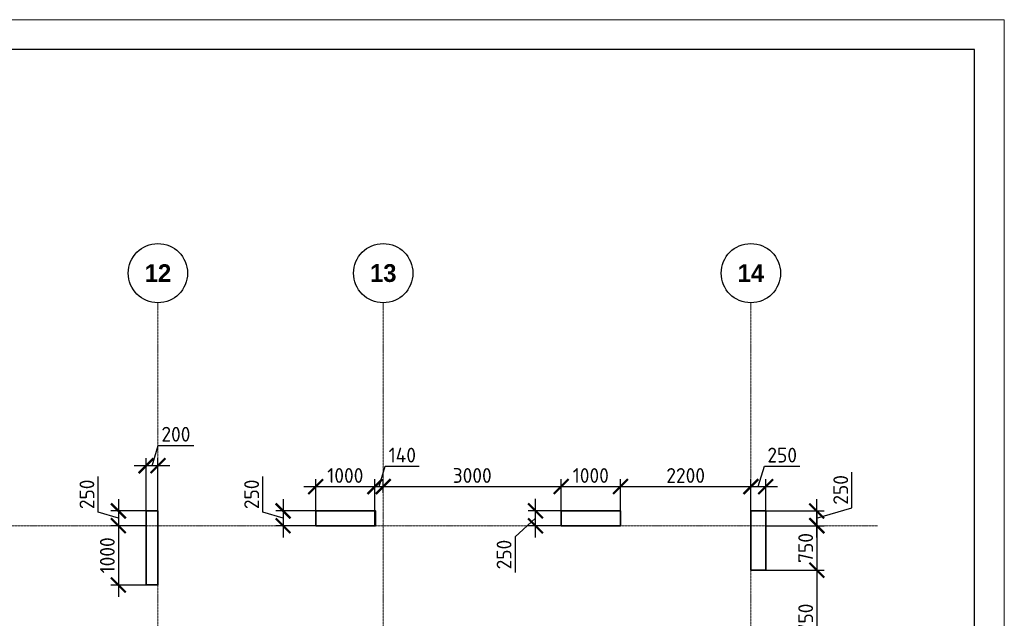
# Model space of a CAD drawing. Header units: millimetres. Extents: x 369815 to 1481759, y -423071 to -27917.
# Tile 114 of 256: x 476776 to 493382, y -166288 to -156192. Entities that reach past the tile are written whole.
import ezdxf

# ---------------------------------------------------------------- set-up
doc = ezdxf.new("R2010")
doc.units = ezdxf.units.MM
doc.linetypes.add('______5', pattern=[1100, 800, -100, 100, -100])
doc.linetypes.add('осевая', pattern=[50.8, 31.75, -6.35, 6.35, -6.35])
doc.layers.add('Колонна_ бетон', color=7, linetype='Continuous', lineweight=50, true_color=0xb4b496)
for name, color, linetype, lineweight in [('Оси', 40, '______5', 18), ('РАЗМЕРЫ', 1, 'Continuous', 9), ('ТОНКИЕ', 7, 'Continuous', 9)]:
    doc.layers.add(name, color=color, linetype=linetype, lineweight=lineweight)
doc.layers.add('ТОЛСТЫЕ_ОСНОВНЫЕ', color=6, linetype='Continuous')
doc.styles.add('Century Gothic', font='GOTHIC.TTF')
doc.styles.add('GOST-2.304_Type-B', font='GOST_Common.ttf')
doc.dimstyles.new('СПДС', dxfattribs={"dimscale": 100, "dimtxt": 2.5, "dimasz": 2.5, "dimexe": 1.25, "dimexo": 0, "dimtad": 1, "dimdec": 0, "dimtxsty": 'GOST-2.304_Type-B', "dimblk": 'ARCHTICK', "dimcen": 2.5, "dimdle": 2, "dimadec": 0, "dimazin": 2, "dimtfac": 0.75, "dimtdec": 0, "dimtmove": 1, "dimatfit": 3, "dimfxl": 1, "dimtolj": 1, "dimarcsym": 1})

# ---------------------------------------------------------------- blocks, each defined once
blk = doc.blocks.new('_ArchTick')
at = {"color": 0, "linetype": 'ByBlock', "const_width": 0.15}
blk.add_lwpolyline([(-0.5, -0.5), (0.5, 0.5)], dxfattribs=at)
blk = doc.blocks.new('*D786')
at = {"layer": 'DEFPOINTS', "color": 0, "transparency": 16777216}
for p in [(478908, -164476, -560), (478441, -164726), (478908, -164726, -560)]:
    blk.add_point(p, dxfattribs=at)
at = {"layer": 'РАЗМЕРЫ', "color": 0, "lineweight": -2, "transparency": 16777216}
for p, q in [((478097, -164497), (478097, -163897)), ((478441, -164276), (478441, -164926)), ((478441, -164601), (478097, -164497)), ((478908, -164476), (478316, -164476)), ((478908, -164726), (478316, -164726))]:
    blk.add_line(p, q, dxfattribs=at)
at = {"layer": 'РАЗМЕРЫ', "color": 0, "lineweight": -2, "transparency": 16777216, "xscale": 250, "yscale": 250, "zscale": 250}
for p, rotation in [((478441, -164476), 90), ((478441, -164726), 270)]:
    blk.add_blockref('_ArchTick', p, dxfattribs=dict(at, rotation=rotation))
at = {"layer": 'РАЗМЕРЫ', "color": 0, "transparency": 16777216, "insert": (477910, -164197), "char_height": 250, "attachment_point": 5, "rotation": 90, "style": 'GOST-2.304_Type-B'}
blk.add_mtext('\\A1;250', dxfattribs=at)
blk = doc.blocks.new('*D787')
at = {"layer": 'DEFPOINTS', "color": 0, "transparency": 16777216}
for p in [(478908, -164726), (478441, -165726), (478908, -165726, -560)]:
    blk.add_point(p, dxfattribs=at)
at = {"layer": 'РАЗМЕРЫ', "color": 0, "lineweight": -2, "transparency": 16777216}
for p, q in [((478441, -164526), (478441, -165926)), ((478908, -164726), (478316, -164726)), ((478908, -165726), (478316, -165726))]:
    blk.add_line(p, q, dxfattribs=at)
at = {"layer": 'РАЗМЕРЫ', "color": 0, "lineweight": -2, "transparency": 16777216, "xscale": 250, "yscale": 250, "zscale": 250}
for p, rotation in [((478441, -164726), 90), ((478441, -165726), 270)]:
    blk.add_blockref('_ArchTick', p, dxfattribs=dict(at, rotation=rotation))
at = {"layer": 'РАЗМЕРЫ', "color": 0, "transparency": 16777216, "insert": (478254, -165226), "char_height": 250, "attachment_point": 5, "rotation": 90, "style": 'GOST-2.304_Type-B'}
blk.add_mtext('\\A1;1000', dxfattribs=at)
blk = doc.blocks.new('*D788')
at = {"layer": 'DEFPOINTS', "color": 0, "transparency": 16777216}
for p in [(478908, -163714), (478908, -164476), (479108, -164476, -560)]:
    blk.add_point(p, dxfattribs=at)
at = {"layer": 'РАЗМЕРЫ', "color": 0, "lineweight": -2, "transparency": 16777216}
for p, q in [((479008, -163714), (479111, -163371)), ((479111, -163371), (479711, -163371)), ((479308, -163714), (478708, -163714)), ((478908, -164476), (478908, -163589)), ((479108, -164476), (479108, -163589))]:
    blk.add_line(p, q, dxfattribs=at)
at = {"layer": 'РАЗМЕРЫ', "color": 0, "lineweight": -2, "transparency": 16777216, "xscale": 250, "yscale": 250, "zscale": 250, "rotation": 180}
blk.add_blockref('_ArchTick', (478908, -163714), dxfattribs=at)
at = {"layer": 'РАЗМЕРЫ', "color": 0, "lineweight": -2, "transparency": 16777216, "xscale": 250, "yscale": 250, "zscale": 250}
blk.add_blockref('_ArchTick', (479108, -163714), dxfattribs=at)
at = {"layer": 'РАЗМЕРЫ', "color": 0, "transparency": 16777216, "insert": (479411, -163183), "char_height": 250, "attachment_point": 5, "style": 'GOST-2.304_Type-B'}
blk.add_mtext('\\A1;200', dxfattribs=at)
blk = doc.blocks.new('*D789')
at = {"layer": 'DEFPOINTS', "color": 0, "transparency": 16777216}
for p in [(482768, -164066), (481768, -164476, -560), (482768, -164476, -360)]:
    blk.add_point(p, dxfattribs=at)
at = {"layer": 'РАЗМЕРЫ', "color": 0, "lineweight": -2, "transparency": 16777216}
for p, q in [((481568, -164066), (482968, -164066)), ((481768, -164476), (481768, -163941)), ((482768, -164476), (482768, -163941))]:
    blk.add_line(p, q, dxfattribs=at)
at = {"layer": 'РАЗМЕРЫ', "color": 0, "lineweight": -2, "transparency": 16777216, "xscale": 250, "yscale": 250, "zscale": 250, "rotation": 180}
blk.add_blockref('_ArchTick', (481768, -164066), dxfattribs=at)
at = {"layer": 'РАЗМЕРЫ', "color": 0, "lineweight": -2, "transparency": 16777216, "xscale": 250, "yscale": 250, "zscale": 250}
blk.add_blockref('_ArchTick', (482768, -164066), dxfattribs=at)
at = {"layer": 'РАЗМЕРЫ', "color": 0, "transparency": 16777216, "insert": (482268, -163879), "char_height": 250, "attachment_point": 5, "style": 'GOST-2.304_Type-B'}
blk.add_mtext('\\A1;1000', dxfattribs=at)
blk = doc.blocks.new('*D790')
at = {"layer": 'DEFPOINTS', "color": 0, "transparency": 16777216}
for p in [(482908, -164066), (482908, -164174, -560), (482768, -164476)]:
    blk.add_point(p, dxfattribs=at)
at = {"layer": 'РАЗМЕРЫ', "color": 0, "lineweight": -2, "transparency": 16777216}
for p, q in [((482838, -164066), (482941, -163723)), ((482941, -163723), (483516, -163723)), ((482568, -164066), (483108, -164066)), ((482768, -164476), (482768, -163941)), ((482908, -164174), (482908, -163941))]:
    blk.add_line(p, q, dxfattribs=at)
at = {"layer": 'РАЗМЕРЫ', "color": 0, "lineweight": -2, "transparency": 16777216, "xscale": 250, "yscale": 250, "zscale": 250, "rotation": 180}
blk.add_blockref('_ArchTick', (482768, -164066), dxfattribs=at)
at = {"layer": 'РАЗМЕРЫ', "color": 0, "lineweight": -2, "transparency": 16777216, "xscale": 250, "yscale": 250, "zscale": 250}
blk.add_blockref('_ArchTick', (482908, -164066), dxfattribs=at)
at = {"layer": 'РАЗМЕРЫ', "color": 0, "transparency": 16777216, "insert": (483229, -163535), "char_height": 250, "attachment_point": 5, "style": 'GOST-2.304_Type-B'}
blk.add_mtext('\\A1;140', dxfattribs=at)
blk = doc.blocks.new('*D791')
at = {"layer": 'DEFPOINTS', "color": 0, "transparency": 16777216}
for p in [(482192, -164476, -360), (481219, -164726), (482192, -164726, -360)]:
    blk.add_point(p, dxfattribs=at)
at = {"layer": 'РАЗМЕРЫ', "color": 0, "lineweight": -2, "transparency": 16777216}
for p, q in [((480875, -164497), (480875, -163897)), ((481219, -164276), (481219, -164926)), ((481219, -164601), (480875, -164497)), ((482192, -164476), (481094, -164476)), ((482192, -164726), (481094, -164726))]:
    blk.add_line(p, q, dxfattribs=at)
at = {"layer": 'РАЗМЕРЫ', "color": 0, "lineweight": -2, "transparency": 16777216, "xscale": 250, "yscale": 250, "zscale": 250}
for p, rotation in [((481219, -164476), 90), ((481219, -164726), 270)]:
    blk.add_blockref('_ArchTick', p, dxfattribs=dict(at, rotation=rotation))
at = {"layer": 'РАЗМЕРЫ', "color": 0, "transparency": 16777216, "insert": (480688, -164197), "char_height": 250, "attachment_point": 5, "rotation": 90, "style": 'GOST-2.304_Type-B'}
blk.add_mtext('\\A1;250', dxfattribs=at)
blk = doc.blocks.new('*D762')
at = {"layer": 'DEFPOINTS', "color": 0, "transparency": 16777216}
for p in [(485475, -164475), (485908, -164475, -360), (485908, -164726, -360)]:
    blk.add_point(p, dxfattribs=at)
at = {"layer": 'РАЗМЕРЫ', "color": 0, "lineweight": -2, "transparency": 16777216}
for p, q in [((485475, -164926), (485475, -164275)), ((485908, -164475), (485350, -164475)), ((485475, -164600), (485133, -164913)), ((485908, -164726), (485350, -164726)), ((485133, -164913), (485133, -165513))]:
    blk.add_line(p, q, dxfattribs=at)
at = {"layer": 'РАЗМЕРЫ', "color": 0, "lineweight": -2, "transparency": 16777216, "xscale": 250, "yscale": 250, "zscale": 250}
for p, rotation in [((485475, -164475), 90), ((485475, -164726), 270)]:
    blk.add_blockref('_ArchTick', p, dxfattribs=dict(at, rotation=rotation))
at = {"layer": 'РАЗМЕРЫ', "color": 0, "transparency": 16777216, "insert": (484945, -165213), "char_height": 250, "attachment_point": 5, "rotation": 90, "style": 'GOST-2.304_Type-B'}
blk.add_mtext('\\A1;250', dxfattribs=at)
blk = doc.blocks.new('*D792')
at = {"layer": 'DEFPOINTS', "color": 0, "transparency": 16777216}
for p in [(485908, -164066), (482908, -164174, -560), (485908, -164475)]:
    blk.add_point(p, dxfattribs=at)
at = {"layer": 'РАЗМЕРЫ', "color": 0, "lineweight": -2, "transparency": 16777216}
for p, q in [((482708, -164066), (486108, -164066)), ((482908, -164174), (482908, -163941)), ((485908, -164475), (485908, -163941))]:
    blk.add_line(p, q, dxfattribs=at)
at = {"layer": 'РАЗМЕРЫ', "color": 0, "lineweight": -2, "transparency": 16777216, "xscale": 250, "yscale": 250, "zscale": 250, "rotation": 180}
blk.add_blockref('_ArchTick', (482908, -164066), dxfattribs=at)
at = {"layer": 'РАЗМЕРЫ', "color": 0, "lineweight": -2, "transparency": 16777216, "xscale": 250, "yscale": 250, "zscale": 250}
blk.add_blockref('_ArchTick', (485908, -164066), dxfattribs=at)
at = {"layer": 'РАЗМЕРЫ', "color": 0, "transparency": 16777216, "insert": (484408, -163879), "char_height": 250, "attachment_point": 5, "style": 'GOST-2.304_Type-B'}
blk.add_mtext('\\A1;3000', dxfattribs=at)
blk = doc.blocks.new('*D793')
at = {"layer": 'DEFPOINTS', "color": 0, "transparency": 16777216}
for p in [(486908, -164066), (485908, -164475), (486908, -164475, -360)]:
    blk.add_point(p, dxfattribs=at)
at = {"layer": 'РАЗМЕРЫ', "color": 0, "lineweight": -2, "transparency": 16777216}
for p, q in [((485708, -164066), (487108, -164066)), ((485908, -164475), (485908, -163941)), ((486908, -164475), (486908, -163941))]:
    blk.add_line(p, q, dxfattribs=at)
at = {"layer": 'РАЗМЕРЫ', "color": 0, "lineweight": -2, "transparency": 16777216, "xscale": 250, "yscale": 250, "zscale": 250, "rotation": 180}
blk.add_blockref('_ArchTick', (485908, -164066), dxfattribs=at)
at = {"layer": 'РАЗМЕРЫ', "color": 0, "lineweight": -2, "transparency": 16777216, "xscale": 250, "yscale": 250, "zscale": 250}
blk.add_blockref('_ArchTick', (486908, -164066), dxfattribs=at)
at = {"layer": 'РАЗМЕРЫ', "color": 0, "transparency": 16777216, "insert": (486408, -163879), "char_height": 250, "attachment_point": 5, "style": 'GOST-2.304_Type-B'}
blk.add_mtext('\\A1;1000', dxfattribs=at)
blk = doc.blocks.new('*D794')
at = {"layer": 'DEFPOINTS', "color": 0, "transparency": 16777216}
for p in [(489358, -164476, -560), (489358, -164726, -560), (490217, -164726)]:
    blk.add_point(p, dxfattribs=at)
at = {"layer": 'РАЗМЕРЫ', "color": 0, "lineweight": -2, "transparency": 16777216}
for p, q in [((490810, -164422), (490810, -163822)), ((490217, -164276), (490217, -164926)), ((489358, -164476), (490342, -164476)), ((490217, -164601), (490810, -164422)), ((489358, -164726), (490342, -164726))]:
    blk.add_line(p, q, dxfattribs=at)
at = {"layer": 'РАЗМЕРЫ', "color": 0, "lineweight": -2, "transparency": 16777216, "xscale": 250, "yscale": 250, "zscale": 250}
for p, rotation in [((490217, -164476), 90), ((490217, -164726), 270)]:
    blk.add_blockref('_ArchTick', p, dxfattribs=dict(at, rotation=rotation))
at = {"layer": 'РАЗМЕРЫ', "color": 0, "transparency": 16777216, "insert": (490623, -164122), "char_height": 250, "attachment_point": 5, "rotation": 90, "style": 'GOST-2.304_Type-B'}
blk.add_mtext('\\A1;250', dxfattribs=at)
blk = doc.blocks.new('*D795')
at = {"layer": 'DEFPOINTS', "color": 0, "transparency": 16777216}
for p in [(489361, -164726, -560), (489358, -165476, -560), (490220, -165476)]:
    blk.add_point(p, dxfattribs=at)
at = {"layer": 'РАЗМЕРЫ', "color": 0, "lineweight": -2, "transparency": 16777216}
for p, q in [((490220, -164526), (490220, -165676)), ((489361, -164726), (490345, -164726)), ((489358, -165476), (490345, -165476))]:
    blk.add_line(p, q, dxfattribs=at)
at = {"layer": 'РАЗМЕРЫ', "color": 0, "lineweight": -2, "transparency": 16777216, "xscale": 250, "yscale": 250, "zscale": 250}
for p, rotation in [((490220, -164726), 90), ((490220, -165476), 270)]:
    blk.add_blockref('_ArchTick', p, dxfattribs=dict(at, rotation=rotation))
at = {"layer": 'РАЗМЕРЫ', "color": 0, "transparency": 16777216, "insert": (490032, -165101), "char_height": 250, "attachment_point": 5, "rotation": 90, "style": 'GOST-2.304_Type-B'}
blk.add_mtext('\\A1;750', dxfattribs=at)
blk = doc.blocks.new('*D796')
at = {"layer": 'DEFPOINTS', "color": 0, "transparency": 16777216}
for p in [(489358, -165476, -560), (489358, -167226, -360), (490220, -167226)]:
    blk.add_point(p, dxfattribs=at)
at = {"layer": 'РАЗМЕРЫ', "color": 0, "lineweight": -2, "transparency": 16777216}
for p, q in [((490220, -165276), (490220, -167426)), ((489358, -165476), (490345, -165476)), ((489358, -167226), (490345, -167226))]:
    blk.add_line(p, q, dxfattribs=at)
at = {"layer": 'РАЗМЕРЫ', "color": 0, "lineweight": -2, "transparency": 16777216, "xscale": 250, "yscale": 250, "zscale": 250}
for p, rotation in [((490220, -165476), 90), ((490220, -167226), 270)]:
    blk.add_blockref('_ArchTick', p, dxfattribs=dict(at, rotation=rotation))
at = {"layer": 'РАЗМЕРЫ', "color": 0, "transparency": 16777216, "insert": (490032, -166351), "char_height": 250, "attachment_point": 5, "rotation": 90, "style": 'GOST-2.304_Type-B'}
blk.add_mtext('\\A1;1750', dxfattribs=at)
blk = doc.blocks.new('*D809')
at = {"layer": 'DEFPOINTS', "color": 0, "transparency": 16777216}
for p in [(489108, -164066), (486908, -164475, -360), (489108, -164476, -560)]:
    blk.add_point(p, dxfattribs=at)
at = {"layer": 'РАЗМЕРЫ', "color": 0, "lineweight": -2, "transparency": 16777216}
for p, q in [((486708, -164066), (489308, -164066)), ((486908, -164475), (486908, -163941)), ((489108, -164476), (489108, -163941))]:
    blk.add_line(p, q, dxfattribs=at)
at = {"layer": 'РАЗМЕРЫ', "color": 0, "lineweight": -2, "transparency": 16777216, "xscale": 250, "yscale": 250, "zscale": 250, "rotation": 180}
blk.add_blockref('_ArchTick', (486908, -164066), dxfattribs=at)
at = {"layer": 'РАЗМЕРЫ', "color": 0, "lineweight": -2, "transparency": 16777216, "xscale": 250, "yscale": 250, "zscale": 250}
blk.add_blockref('_ArchTick', (489108, -164066), dxfattribs=at)
at = {"layer": 'РАЗМЕРЫ', "color": 0, "transparency": 16777216, "insert": (488008, -163879), "char_height": 250, "attachment_point": 5, "style": 'GOST-2.304_Type-B'}
blk.add_mtext('\\A1;2200', dxfattribs=at)
blk = doc.blocks.new('*D810')
at = {"layer": 'DEFPOINTS', "color": 0, "transparency": 16777216}
for p in [(489358, -164066), (489108, -164476, -560), (489358, -164476)]:
    blk.add_point(p, dxfattribs=at)
at = {"layer": 'РАЗМЕРЫ', "color": 0, "lineweight": -2, "transparency": 16777216}
for p, q in [((489233, -164066), (489336, -163723)), ((489336, -163723), (489936, -163723)), ((488908, -164066), (489558, -164066)), ((489108, -164476), (489108, -163941)), ((489358, -164476), (489358, -163941))]:
    blk.add_line(p, q, dxfattribs=at)
at = {"layer": 'РАЗМЕРЫ', "color": 0, "lineweight": -2, "transparency": 16777216, "xscale": 250, "yscale": 250, "zscale": 250, "rotation": 180}
blk.add_blockref('_ArchTick', (489108, -164066), dxfattribs=at)
at = {"layer": 'РАЗМЕРЫ', "color": 0, "lineweight": -2, "transparency": 16777216, "xscale": 250, "yscale": 250, "zscale": 250}
blk.add_blockref('_ArchTick', (489358, -164066), dxfattribs=at)
at = {"layer": 'РАЗМЕРЫ', "color": 0, "transparency": 16777216, "insert": (489636, -163535), "char_height": 250, "attachment_point": 5, "style": 'GOST-2.304_Type-B'}
blk.add_mtext('\\A1;250', dxfattribs=at)
blk = doc.blocks.new('*U133')
at = {"layer": 'ТОЛСТЫЕ_ОСНОВНЫЕ', "color": 6}
blk.add_lwpolyline([(20, 5), (589, 5), (589, 415), (20, 415)], close=True, dxfattribs=at)
at = {"layer": 'ТОНКИЕ'}
blk.add_lwpolyline([(0, 0), (594, 0), (594, 420), (0, 420)], close=True, dxfattribs=at)
blk = doc.blocks.new('NSY101')
at = {"color": 0, "linetype": 'ByBlock', "lineweight": -2}
blk.add_circle((0, 0), 50, dxfattribs=at)
blk = doc.blocks.new('СЛОЖНЫЙ_ОБЪЕКТ_19')
at = {"layer": 'Оси', "color": 16, "linetype": 'Continuous', "lineweight": 25, "transparency": 33554687, "xscale": 9.999999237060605, "yscale": 9.999999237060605, "zscale": 9.999999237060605}
blk.add_blockref('NSY101', (41513, -989), dxfattribs=at)
at = {"layer": 'Оси', "color": 16, "linetype": 'Continuous', "lineweight": 25, "transparency": 33554687, "insert": (41513, -989), "char_height": 300, "width": 620, "attachment_point": 5, "style": 'Century Gothic'}
blk.add_mtext('\\A1;{\\fCentury Gothic|i0|b1;\\H300.000000;\\W1.000000;\\C16;12}\\P', dxfattribs=at)
blk = doc.blocks.new('СЛОЖНЫЙ_ОБЪЕКТ_20')
at = {"layer": 'Оси', "color": 16, "linetype": 'Continuous', "lineweight": 25, "transparency": 33554687, "xscale": 9.999999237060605, "yscale": 9.999999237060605, "zscale": 9.999999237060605}
blk.add_blockref('NSY101', (45313, -989), dxfattribs=at)
at = {"layer": 'Оси', "color": 16, "linetype": 'Continuous', "lineweight": 25, "transparency": 33554687, "insert": (45313, -989), "char_height": 300, "width": 620, "attachment_point": 5, "style": 'Century Gothic'}
blk.add_mtext('\\A1;{\\fCentury Gothic|i0|b1;\\H300.000000;\\W1.000000;\\C16;13}\\P', dxfattribs=at)
blk = doc.blocks.new('СЛОЖНЫЙ_ОБЪЕКТ_21')
at = {"layer": 'Оси', "color": 16, "linetype": 'Continuous', "lineweight": 25, "transparency": 33554687, "xscale": 9.999999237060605, "yscale": 9.999999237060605, "zscale": 9.999999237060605}
blk.add_blockref('NSY101', (51513, -989), dxfattribs=at)
at = {"layer": 'Оси', "color": 16, "linetype": 'Continuous', "lineweight": 25, "transparency": 33554687, "insert": (51513, -989), "char_height": 300, "width": 620, "attachment_point": 5, "style": 'Century Gothic'}
blk.add_mtext('\\A1;{\\fCentury Gothic|i0|b1;\\H300.000000;\\W1.000000;\\C16;14}\\P', dxfattribs=at)
blk = doc.blocks.new('оси2')
at = {"layer": 'Оси', "color": 16, "linetype": 'осевая', "lineweight": 0, "ltscale": 0.5, "transparency": 33554687}
for p, q in [((1020445.5, 5465.4), (1020445.5, -20739.3)), ((1024245.5, 5465.4), (1024245.5, -20739.3)), ((1030445.5, 5465.4), (1030445.5, -20739.3)), ((979200, 1707.1), (1032582.1, 1707.1))]:
    blk.add_line(p, q, dxfattribs=at)
at = {"layer": 'Оси', "color": 16, "linetype": 'Continuous', "lineweight": 25, "transparency": 33554687}
for name in ['СЛОЖНЫЙ_ОБЪЕКТ_19', 'СЛОЖНЫЙ_ОБЪЕКТ_20', 'СЛОЖНЫЙ_ОБЪЕКТ_21']:
    blk.add_blockref(name, (978932, 6954.9), dxfattribs=at)

msp = doc.modelspace()

# ---------------------------------------------------------------- linework, layer by layer
at = {"layer": 'Колонна_ бетон', "color": 180, "linetype": 'Continuous', "lineweight": 35, "transparency": 33554687}
for points, elevation in [([(478908, -164475.6), (479108, -164475.6), (479108, -165725.6), (478908, -165725.6)], -560), ([(481767.9, -164475.6), (482767.9, -164475.6), (482767.9, -164725.6), (481767.9, -164725.6)], -360), ([(481768, -164475.6), (482778, -164475.6), (482778, -164725.6), (481768, -164725.6)], -560), ([(485907.9, -164475.2), (486907.6, -164475.2), (486907.6, -164725.6), (485907.9, -164725.6)], -360), ([(489108, -164475.6), (489358, -164475.6), (489358, -165475.8), (489108, -165475.8)], -560)]:
    msp.add_lwpolyline(points, close=True, dxfattribs=dict(at, elevation=elevation))

# ---------------------------------------------------------------- block references
at = {"xscale": 100, "yscale": 100, "zscale": 100}
msp.add_blockref('*U133', (433982.1, -198191.8, 3100), dxfattribs=at)
at = {"layer": 'РАЗМЕРЫ'}
msp.add_blockref('оси2', (-541337.5, -166432.7, -1120), dxfattribs=at)

# ---------------------------------------------------------------- dimensions: what is measured, and where the dimension line sits
at = {"layer": 'РАЗМЕРЫ', "color": 146}
for base, p1, p2, picture, middle in [((478908, -163714.4), (479108, -164475.6, -560), (478908, -164475.6), '*D788', (479173.7, -163183.2)), ((489358, -164066.3), (489108, -164475.6, -560), (489358, -164475.6), '*D810', (489398.7, -163535)), ((482767.9, -164066.3), (481768, -164475.6, -560), (482767.9, -164475.6, -360), '*D789', (482268, -163878.8)), ((486907.6, -164066.3), (485907.9, -164475.2), (486907.6, -164475.2, -360), '*D793', (486407.8, -163878.8)), ((489108, -164066.3), (486907.6, -164475.2, -360), (489108, -164475.6, -560), '*D809', (488007.8, -163878.8))]:
    dim = msp.add_linear_dim(base=base, p1=p1, p2=p2, dimstyle='СПДС', dxfattribs=at)
    dim.commit()
    dim.dimension.update_dxf_attribs({"geometry": picture, "text_midpoint": middle})
at = {"layer": 'РАЗМЕРЫ', "color": 146, "true_color": 0x006272}
for base, p1, p2, picture, middle in [((482908, -164066.3), (482767.9, -164475.6), (482908, -164174.3, -560), '*D790', (483003.6, -163535)), ((485907.9, -164066.3), (482908, -164174.3, -560), (485907.9, -164475.2), '*D792', (484407.9, -163878.8))]:
    dim = msp.add_linear_dim(base=base, p1=p1, p2=p2, dimstyle='СПДС', dxfattribs=at)
    dim.commit()
    dim.dimension.update_dxf_attribs({"geometry": picture, "text_midpoint": middle})
at = {"layer": 'РАЗМЕРЫ', "color": 146}
for base, p1, p2, picture, middle in [((478441.2, -164725.6), (478908, -164475.6, -560), (478908, -164725.6, -560), '*D786', (477910, -164434.9)), ((481219.2, -164725.6), (482191.9, -164475.6, -360), (482191.9, -164725.6, -360), '*D791', (480688, -164434.9)), ((490216.7, -164725.6), (489358, -164475.6, -560), (489358, -164725.6, -560), '*D794', (490623, -164359.9)), ((478441.2, -165725.6), (478908, -164725.6), (478908, -165725.6, -560), '*D787', (478253.7, -165225.6)), ((490219.7, -165475.8), (489361, -164725.6, -560), (489358, -165475.8, -560), '*D795', (490032.2, -165100.7)), ((490219.7, -167225.6), (489358, -165475.8, -560), (489357.9, -167225.6, -360), '*D796', (490032.2, -166350.7))]:
    dim = msp.add_linear_dim(base=base, p1=p1, p2=p2, angle=90, dimstyle='СПДС', dxfattribs=at)
    dim.commit()
    dim.dimension.update_dxf_attribs({"geometry": picture, "text_midpoint": middle})
at = {"layer": 'РАЗМЕРЫ', "color": 146, "true_color": 0x006272}
dim = msp.add_linear_dim(base=(485475.2, -164475.2), p1=(485907.9, -164725.6, -360), p2=(485907.9, -164475.2, -360), angle=90, dimstyle='СПДС', dxfattribs=at)
dim.commit()
dim.dimension.update_dxf_attribs({"geometry": '*D762', "text_midpoint": (485133, -164975.5), "dimtype": 160})

doc.saveas('drawing.dxf')
